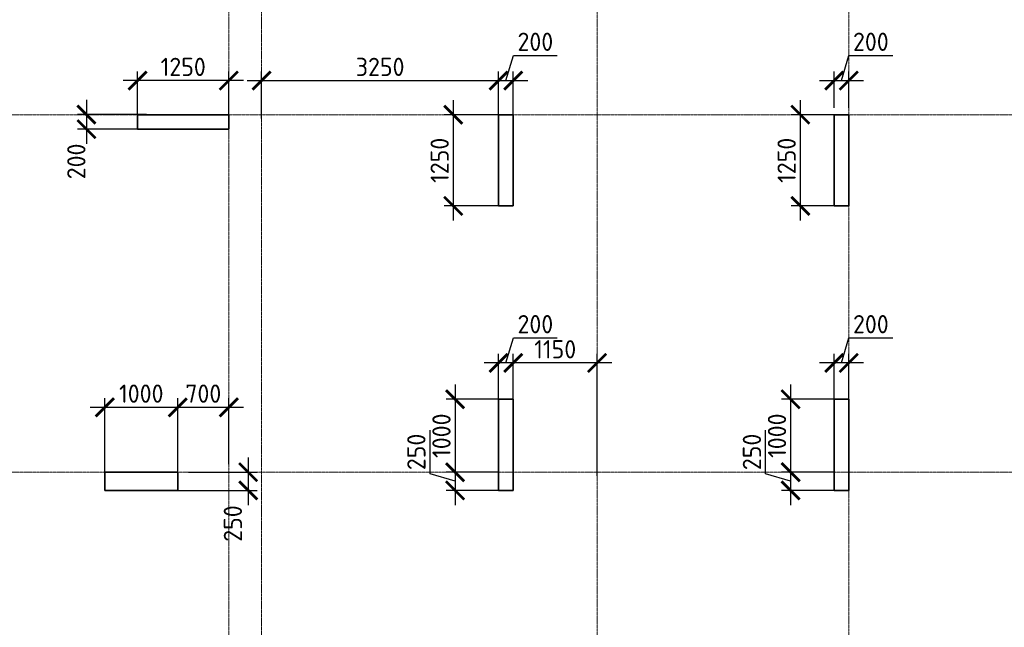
# Model space of a CAD drawing. Header units: millimetres. Extents: x 369815 to 1481759, y -423071 to -27917.
# Tile 4 of 256: x 449875 to 463375, y -380955 to -372626. Entities that reach past the tile are written whole.
import ezdxf

# ---------------------------------------------------------------- set-up
doc = ezdxf.new("R2010")
doc.units = ezdxf.units.MM
doc.linetypes.add('______5', pattern=[1100, 800, -100, 100, -100])
doc.linetypes.add('осевая', pattern=[50.8, 31.75, -6.35, 6.35, -6.35])
doc.layers.add('Колонна_ бетон', color=7, linetype='Continuous', lineweight=50, true_color=0xb4b496)
doc.layers.add('Оси', color=40, linetype='______5', lineweight=18)
doc.layers.add('РАЗМЕРЫ', color=1, linetype='Continuous', lineweight=9)
doc.styles.add('GOST-2.304_Type-B', font='GOST_Common.ttf')
doc.dimstyles.new('СПДС', dxfattribs={"dimscale": 100, "dimtxt": 2.5, "dimasz": 2.5, "dimexe": 1.25, "dimexo": 0, "dimtad": 1, "dimdec": 0, "dimtxsty": 'GOST-2.304_Type-B', "dimblk": 'ARCHTICK', "dimcen": 2.5, "dimdle": 2, "dimadec": 0, "dimazin": 2, "dimtfac": 0.75, "dimtdec": 0, "dimtmove": 1, "dimatfit": 3, "dimfxl": 1, "dimtolj": 1, "dimarcsym": 1})

# ---------------------------------------------------------------- blocks, each defined once
blk = doc.blocks.new('оси2')
at = {"layer": 'Оси', "color": 16, "linetype": 'осевая', "lineweight": 0, "ltscale": 0.5, "transparency": 33554687}
for p, q in [((996995.5, 5465.4), (996995.5, -20739.3)), ((1000445.5, 5465.4), (1000445.5, -20739.3)), ((991945.5, 4955.2), (991945.5, -20287.7)), ((992395.5, 4955.2), (992395.5, -20293.6)), ((979200, -9792.9), (1032582.1, -9792.9)), ((979200, -14692.9), (1032582.1, -14692.9))]:
    blk.add_line(p, q, dxfattribs=at)
blk = doc.blocks.new('_ArchTick')
at = {"color": 0, "linetype": 'ByBlock', "const_width": 0.15}
blk.add_lwpolyline([(-0.5, -0.5), (0.5, 0.5)], dxfattribs=at)
blk = doc.blocks.new('*D1713')
at = {"layer": 'DEFPOINTS', "color": 0, "transparency": 16777216}
for p in [(451492, -373461), (451492, -373979, -360), (452742, -374079, -360)]:
    blk.add_point(p, dxfattribs=at)
at = {"layer": 'РАЗМЕРЫ', "color": 0, "lineweight": -2, "transparency": 16777216}
for p, q in [((451492, -373979), (451492, -373336)), ((452742, -374079), (452742, -373336)), ((452942, -373461), (451292, -373461))]:
    blk.add_line(p, q, dxfattribs=at)
at = {"layer": 'РАЗМЕРЫ', "color": 0, "lineweight": -2, "transparency": 16777216, "xscale": 250, "yscale": 250, "zscale": 250, "rotation": 180}
blk.add_blockref('_ArchTick', (451492, -373461), dxfattribs=at)
at = {"layer": 'РАЗМЕРЫ', "color": 0, "lineweight": -2, "transparency": 16777216, "xscale": 250, "yscale": 250, "zscale": 250}
blk.add_blockref('_ArchTick', (452742, -373461), dxfattribs=at)
at = {"layer": 'РАЗМЕРЫ', "color": 0, "transparency": 16777216, "insert": (452117, -373273), "char_height": 250, "attachment_point": 5, "style": 'GOST-2.304_Type-B'}
blk.add_mtext('\\A1;1250', dxfattribs=at)
blk = doc.blocks.new('*D1714')
at = {"layer": 'DEFPOINTS', "color": 0, "transparency": 16777216}
for p in [(451616, -373927, -360), (450791, -374127), (451492, -374127, -360)]:
    blk.add_point(p, dxfattribs=at)
at = {"layer": 'РАЗМЕРЫ', "color": 0, "lineweight": -2, "transparency": 16777216}
for p, q in [((450791, -373727), (450791, -374327)), ((451616, -373927), (450666, -373927)), ((451492, -374127), (450666, -374127))]:
    blk.add_line(p, q, dxfattribs=at)
at = {"layer": 'РАЗМЕРЫ', "color": 0, "lineweight": -2, "transparency": 16777216, "xscale": 250, "yscale": 250, "zscale": 250}
for p, rotation in [((450791, -373927), 90), ((450791, -374127), 270)]:
    blk.add_blockref('_ArchTick', p, dxfattribs=dict(at, rotation=rotation))
at = {"layer": 'РАЗМЕРЫ', "color": 0, "transparency": 16777216, "insert": (450652, -374569), "char_height": 250, "attachment_point": 5, "rotation": 90, "style": 'GOST-2.304_Type-B'}
blk.add_mtext('\\A1;200', dxfattribs=at)
blk = doc.blocks.new('*D1715')
at = {"layer": 'DEFPOINTS', "color": 0, "transparency": 16777216}
for p in [(456442, -373461), (453192, -373979), (456442, -373979, -360)]:
    blk.add_point(p, dxfattribs=at)
at = {"layer": 'РАЗМЕРЫ', "color": 0, "lineweight": -2, "transparency": 16777216}
for p, q in [((453192, -373979), (453192, -373336)), ((456442, -373979), (456442, -373336)), ((452992, -373461), (456642, -373461))]:
    blk.add_line(p, q, dxfattribs=at)
at = {"layer": 'РАЗМЕРЫ', "color": 0, "lineweight": -2, "transparency": 16777216, "xscale": 250, "yscale": 250, "zscale": 250, "rotation": 180}
blk.add_blockref('_ArchTick', (453192, -373461), dxfattribs=at)
at = {"layer": 'РАЗМЕРЫ', "color": 0, "lineweight": -2, "transparency": 16777216, "xscale": 250, "yscale": 250, "zscale": 250}
blk.add_blockref('_ArchTick', (456442, -373461), dxfattribs=at)
at = {"layer": 'РАЗМЕРЫ', "color": 0, "transparency": 16777216, "insert": (454817, -373273), "char_height": 250, "attachment_point": 5, "style": 'GOST-2.304_Type-B'}
blk.add_mtext('\\A1;3250', dxfattribs=at)
blk = doc.blocks.new('*D1716')
at = {"layer": 'DEFPOINTS', "color": 0, "transparency": 16777216}
for p in [(456642, -373461), (456442, -373824), (456642, -373979)]:
    blk.add_point(p, dxfattribs=at)
at = {"layer": 'РАЗМЕРЫ', "color": 0, "lineweight": -2, "transparency": 16777216}
for p, q in [((456542, -373461), (456645, -373117)), ((456645, -373117), (457245, -373117)), ((456442, -373824), (456442, -373336)), ((456642, -373979), (456642, -373336)), ((456242, -373461), (456842, -373461))]:
    blk.add_line(p, q, dxfattribs=at)
at = {"layer": 'РАЗМЕРЫ', "color": 0, "lineweight": -2, "transparency": 16777216, "xscale": 250, "yscale": 250, "zscale": 250, "rotation": 180}
blk.add_blockref('_ArchTick', (456442, -373461), dxfattribs=at)
at = {"layer": 'РАЗМЕРЫ', "color": 0, "lineweight": -2, "transparency": 16777216, "xscale": 250, "yscale": 250, "zscale": 250}
blk.add_blockref('_ArchTick', (456642, -373461), dxfattribs=at)
at = {"layer": 'РАЗМЕРЫ', "color": 0, "transparency": 16777216, "insert": (456945, -372929), "char_height": 250, "attachment_point": 5, "style": 'GOST-2.304_Type-B'}
blk.add_mtext('\\A1;200', dxfattribs=at)
blk = doc.blocks.new('*D1717')
at = {"layer": 'DEFPOINTS', "color": 0, "transparency": 16777216}
for p in [(456542, -373929, -360), (455820, -375179), (456442, -375179, -360)]:
    blk.add_point(p, dxfattribs=at)
at = {"layer": 'РАЗМЕРЫ', "color": 0, "lineweight": -2, "transparency": 16777216}
for p, q in [((455820, -373729), (455820, -375379)), ((456542, -373929), (455695, -373929)), ((456442, -375179), (455695, -375179))]:
    blk.add_line(p, q, dxfattribs=at)
at = {"layer": 'РАЗМЕРЫ', "color": 0, "lineweight": -2, "transparency": 16777216, "xscale": 250, "yscale": 250, "zscale": 250}
for p, rotation in [((455820, -373929), 90), ((455820, -375179), 270)]:
    blk.add_blockref('_ArchTick', p, dxfattribs=dict(at, rotation=rotation))
at = {"layer": 'РАЗМЕРЫ', "color": 0, "transparency": 16777216, "insert": (455633, -374554), "char_height": 250, "attachment_point": 5, "rotation": 90, "style": 'GOST-2.304_Type-B'}
blk.add_mtext('\\A1;1250', dxfattribs=at)
blk = doc.blocks.new('*D1718')
at = {"layer": 'DEFPOINTS', "color": 0, "transparency": 16777216}
for p in [(461242, -373461), (461042, -373834), (461242, -373834)]:
    blk.add_point(p, dxfattribs=at)
at = {"layer": 'РАЗМЕРЫ', "color": 0, "lineweight": -2, "transparency": 16777216}
for p, q in [((461142, -373461), (461245, -373117)), ((461245, -373117), (461845, -373117)), ((461042, -373834), (461042, -373336)), ((461242, -373834), (461242, -373336)), ((460842, -373461), (461442, -373461))]:
    blk.add_line(p, q, dxfattribs=at)
at = {"layer": 'РАЗМЕРЫ', "color": 0, "lineweight": -2, "transparency": 16777216, "xscale": 250, "yscale": 250, "zscale": 250, "rotation": 180}
blk.add_blockref('_ArchTick', (461042, -373461), dxfattribs=at)
at = {"layer": 'РАЗМЕРЫ', "color": 0, "lineweight": -2, "transparency": 16777216, "xscale": 250, "yscale": 250, "zscale": 250}
blk.add_blockref('_ArchTick', (461242, -373461), dxfattribs=at)
at = {"layer": 'РАЗМЕРЫ', "color": 0, "transparency": 16777216, "insert": (461545, -372929), "char_height": 250, "attachment_point": 5, "style": 'GOST-2.304_Type-B'}
blk.add_mtext('\\A1;200', dxfattribs=at)
blk = doc.blocks.new('*D1719')
at = {"layer": 'DEFPOINTS', "color": 0, "transparency": 16777216}
for p in [(461042, -373929), (460578, -375179), (461042, -375179)]:
    blk.add_point(p, dxfattribs=at)
at = {"layer": 'РАЗМЕРЫ', "color": 0, "lineweight": -2, "transparency": 16777216}
for p, q in [((460578, -373729), (460578, -375379)), ((461042, -373929), (460453, -373929)), ((461042, -375179), (460453, -375179))]:
    blk.add_line(p, q, dxfattribs=at)
at = {"layer": 'РАЗМЕРЫ', "color": 0, "lineweight": -2, "transparency": 16777216, "xscale": 250, "yscale": 250, "zscale": 250}
for p, rotation in [((460578, -373929), 90), ((460578, -375179), 270)]:
    blk.add_blockref('_ArchTick', p, dxfattribs=dict(at, rotation=rotation))
at = {"layer": 'РАЗМЕРЫ', "color": 0, "transparency": 16777216, "insert": (460390, -374554), "char_height": 250, "attachment_point": 5, "rotation": 90, "style": 'GOST-2.304_Type-B'}
blk.add_mtext('\\A1;1250', dxfattribs=at)
blk = doc.blocks.new('*D1736')
at = {"layer": 'DEFPOINTS', "color": 0, "transparency": 16777216}
for p in [(452042, -377940), (452742, -378721), (452042, -378879, -360)]:
    blk.add_point(p, dxfattribs=at)
at = {"layer": 'РАЗМЕРЫ', "color": 0, "lineweight": -2, "transparency": 16777216}
for p, q in [((452042, -378879), (452042, -377815)), ((452742, -378721), (452742, -377815)), ((452942, -377940), (451842, -377940))]:
    blk.add_line(p, q, dxfattribs=at)
at = {"layer": 'РАЗМЕРЫ', "color": 0, "lineweight": -2, "transparency": 16777216, "xscale": 250, "yscale": 250, "zscale": 250, "rotation": 180}
blk.add_blockref('_ArchTick', (452042, -377940), dxfattribs=at)
at = {"layer": 'РАЗМЕРЫ', "color": 0, "lineweight": -2, "transparency": 16777216, "xscale": 250, "yscale": 250, "zscale": 250}
blk.add_blockref('_ArchTick', (452742, -377940), dxfattribs=at)
at = {"layer": 'РАЗМЕРЫ', "color": 0, "transparency": 16777216, "insert": (452392, -377752), "char_height": 250, "attachment_point": 5, "style": 'GOST-2.304_Type-B'}
blk.add_mtext('\\A1;700', dxfattribs=at)
blk = doc.blocks.new('*D1737')
at = {"layer": 'DEFPOINTS', "color": 0, "transparency": 16777216}
for p in [(451042, -377940), (451042, -378879), (452042, -378879)]:
    blk.add_point(p, dxfattribs=at)
at = {"layer": 'РАЗМЕРЫ', "color": 0, "lineweight": -2, "transparency": 16777216}
for p, q in [((451042, -378879), (451042, -377815)), ((452042, -378879), (452042, -377815)), ((452242, -377940), (450842, -377940))]:
    blk.add_line(p, q, dxfattribs=at)
at = {"layer": 'РАЗМЕРЫ', "color": 0, "lineweight": -2, "transparency": 16777216, "xscale": 250, "yscale": 250, "zscale": 250, "rotation": 180}
blk.add_blockref('_ArchTick', (451042, -377940), dxfattribs=at)
at = {"layer": 'РАЗМЕРЫ', "color": 0, "lineweight": -2, "transparency": 16777216, "xscale": 250, "yscale": 250, "zscale": 250}
blk.add_blockref('_ArchTick', (452042, -377940), dxfattribs=at)
at = {"layer": 'РАЗМЕРЫ', "color": 0, "transparency": 16777216, "insert": (451542, -377752), "char_height": 250, "attachment_point": 5, "style": 'GOST-2.304_Type-B'}
blk.add_mtext('\\A1;1000', dxfattribs=at)
blk = doc.blocks.new('*D1738')
at = {"layer": 'DEFPOINTS', "color": 0, "transparency": 16777216}
for p in [(452190, -378829, -560), (452042, -379079, -200), (453008, -379079)]:
    blk.add_point(p, dxfattribs=at)
at = {"layer": 'РАЗМЕРЫ', "color": 0, "lineweight": -2, "transparency": 16777216}
for p, q in [((453008, -378629), (453008, -379279)), ((452190, -378829), (453133, -378829)), ((452042, -379079), (453133, -379079))]:
    blk.add_line(p, q, dxfattribs=at)
at = {"layer": 'РАЗМЕРЫ', "color": 0, "lineweight": -2, "transparency": 16777216, "xscale": 250, "yscale": 250, "zscale": 250}
for p, rotation in [((453008, -378829), 90), ((453008, -379079), 270)]:
    blk.add_blockref('_ArchTick', p, dxfattribs=dict(at, rotation=rotation))
at = {"layer": 'РАЗМЕРЫ', "color": 0, "transparency": 16777216, "insert": (452798, -379533), "char_height": 250, "attachment_point": 5, "rotation": 90, "style": 'GOST-2.304_Type-B'}
blk.add_mtext('\\A1;250', dxfattribs=at)
blk = doc.blocks.new('*D1739')
at = {"layer": 'DEFPOINTS', "color": 0, "transparency": 16777216}
for p in [(456642, -377331), (456642, -378879, -360), (457792, -378879)]:
    blk.add_point(p, dxfattribs=at)
at = {"layer": 'РАЗМЕРЫ', "color": 0, "lineweight": -2, "transparency": 16777216}
for p, q in [((456642, -378879), (456642, -377206)), ((457792, -378879), (457792, -377206)), ((457992, -377331), (456442, -377331))]:
    blk.add_line(p, q, dxfattribs=at)
at = {"layer": 'РАЗМЕРЫ', "color": 0, "lineweight": -2, "transparency": 16777216, "xscale": 250, "yscale": 250, "zscale": 250, "rotation": 180}
blk.add_blockref('_ArchTick', (456642, -377331), dxfattribs=at)
at = {"layer": 'РАЗМЕРЫ', "color": 0, "lineweight": -2, "transparency": 16777216, "xscale": 250, "yscale": 250, "zscale": 250}
blk.add_blockref('_ArchTick', (457792, -377331), dxfattribs=at)
at = {"layer": 'РАЗМЕРЫ', "color": 0, "transparency": 16777216, "insert": (457217, -377144), "char_height": 250, "attachment_point": 5, "style": 'GOST-2.304_Type-B'}
blk.add_mtext('\\A1;1150', dxfattribs=at)
blk = doc.blocks.new('*D1740')
at = {"layer": 'DEFPOINTS', "color": 0, "transparency": 16777216}
for p in [(456442, -377331), (456442, -377879), (456642, -377879)]:
    blk.add_point(p, dxfattribs=at)
at = {"layer": 'РАЗМЕРЫ', "color": 0, "lineweight": -2, "transparency": 16777216}
for p, q in [((456542, -377331), (456645, -376987)), ((456645, -376987), (457245, -376987)), ((456442, -377879), (456442, -377206)), ((456642, -377879), (456642, -377206)), ((456842, -377331), (456242, -377331))]:
    blk.add_line(p, q, dxfattribs=at)
at = {"layer": 'РАЗМЕРЫ', "color": 0, "lineweight": -2, "transparency": 16777216, "xscale": 250, "yscale": 250, "zscale": 250, "rotation": 180}
blk.add_blockref('_ArchTick', (456442, -377331), dxfattribs=at)
at = {"layer": 'РАЗМЕРЫ', "color": 0, "lineweight": -2, "transparency": 16777216, "xscale": 250, "yscale": 250, "zscale": 250}
blk.add_blockref('_ArchTick', (456642, -377331), dxfattribs=at)
at = {"layer": 'РАЗМЕРЫ', "color": 0, "transparency": 16777216, "insert": (456945, -376800), "char_height": 250, "attachment_point": 5, "style": 'GOST-2.304_Type-B'}
blk.add_mtext('\\A1;200', dxfattribs=at)
blk = doc.blocks.new('*D1741')
at = {"layer": 'DEFPOINTS', "color": 0, "transparency": 16777216}
for p in [(456442, -377829, -200), (455845, -378829), (456442, -378829, -560)]:
    blk.add_point(p, dxfattribs=at)
at = {"layer": 'РАЗМЕРЫ', "color": 0, "lineweight": -2, "transparency": 16777216}
for p, q in [((455845, -377629), (455845, -379029)), ((456442, -377829), (455720, -377829)), ((456442, -378829), (455720, -378829))]:
    blk.add_line(p, q, dxfattribs=at)
at = {"layer": 'РАЗМЕРЫ', "color": 0, "lineweight": -2, "transparency": 16777216, "xscale": 250, "yscale": 250, "zscale": 250}
for p, rotation in [((455845, -377829), 90), ((455845, -378829), 270)]:
    blk.add_blockref('_ArchTick', p, dxfattribs=dict(at, rotation=rotation))
at = {"layer": 'РАЗМЕРЫ', "color": 0, "transparency": 16777216, "insert": (455658, -378329), "char_height": 250, "attachment_point": 5, "rotation": 90, "style": 'GOST-2.304_Type-B'}
blk.add_mtext('\\A1;1000', dxfattribs=at)
blk = doc.blocks.new('*D1742')
at = {"layer": 'DEFPOINTS', "color": 0, "transparency": 16777216}
for p in [(456370, -378829), (455845, -379079), (456442, -379079, -200)]:
    blk.add_point(p, dxfattribs=at)
at = {"layer": 'РАЗМЕРЫ', "color": 0, "lineweight": -2, "transparency": 16777216}
for p, q in [((455501, -378851), (455501, -378251)), ((455845, -378629), (455845, -379279)), ((455845, -378954), (455501, -378851)), ((456370, -378829), (455720, -378829)), ((456442, -379079), (455720, -379079))]:
    blk.add_line(p, q, dxfattribs=at)
at = {"layer": 'РАЗМЕРЫ', "color": 0, "lineweight": -2, "transparency": 16777216, "xscale": 250, "yscale": 250, "zscale": 250}
for p, rotation in [((455845, -378829), 90), ((455845, -379079), 270)]:
    blk.add_blockref('_ArchTick', p, dxfattribs=dict(at, rotation=rotation))
at = {"layer": 'РАЗМЕРЫ', "color": 0, "transparency": 16777216, "insert": (455314, -378551), "char_height": 250, "attachment_point": 5, "rotation": 90, "style": 'GOST-2.304_Type-B'}
blk.add_mtext('\\A1;250', dxfattribs=at)
blk = doc.blocks.new('*D1743')
at = {"layer": 'DEFPOINTS', "color": 0, "transparency": 16777216}
for p in [(461042, -377331), (461042, -377879, -360), (461242, -377879, -360)]:
    blk.add_point(p, dxfattribs=at)
at = {"layer": 'РАЗМЕРЫ', "color": 0, "lineweight": -2, "transparency": 16777216}
for p, q in [((461142, -377331), (461245, -376987)), ((461245, -376987), (461845, -376987)), ((461042, -377879), (461042, -377206)), ((461242, -377879), (461242, -377206)), ((461442, -377331), (460842, -377331))]:
    blk.add_line(p, q, dxfattribs=at)
at = {"layer": 'РАЗМЕРЫ', "color": 0, "lineweight": -2, "transparency": 16777216, "xscale": 250, "yscale": 250, "zscale": 250, "rotation": 180}
blk.add_blockref('_ArchTick', (461042, -377331), dxfattribs=at)
at = {"layer": 'РАЗМЕРЫ', "color": 0, "lineweight": -2, "transparency": 16777216, "xscale": 250, "yscale": 250, "zscale": 250}
blk.add_blockref('_ArchTick', (461242, -377331), dxfattribs=at)
at = {"layer": 'РАЗМЕРЫ', "color": 0, "transparency": 16777216, "insert": (461545, -376800), "char_height": 250, "attachment_point": 5, "style": 'GOST-2.304_Type-B'}
blk.add_mtext('\\A1;200', dxfattribs=at)
blk = doc.blocks.new('*D1792')
at = {"layer": 'DEFPOINTS', "color": 0, "transparency": 16777216}
for p in [(461042, -377829, -200), (460445, -378829), (461042, -378829, -560)]:
    blk.add_point(p, dxfattribs=at)
at = {"layer": 'РАЗМЕРЫ', "color": 0, "lineweight": -2, "transparency": 16777216}
for p, q in [((460445, -377629), (460445, -379029)), ((461042, -377829), (460320, -377829)), ((461042, -378829), (460320, -378829))]:
    blk.add_line(p, q, dxfattribs=at)
at = {"layer": 'РАЗМЕРЫ', "color": 0, "lineweight": -2, "transparency": 16777216, "xscale": 250, "yscale": 250, "zscale": 250}
for p, rotation in [((460445, -377829), 90), ((460445, -378829), 270)]:
    blk.add_blockref('_ArchTick', p, dxfattribs=dict(at, rotation=rotation))
at = {"layer": 'РАЗМЕРЫ', "color": 0, "transparency": 16777216, "insert": (460258, -378329), "char_height": 250, "attachment_point": 5, "rotation": 90, "style": 'GOST-2.304_Type-B'}
blk.add_mtext('\\A1;1000', dxfattribs=at)
blk = doc.blocks.new('*D1793')
at = {"layer": 'DEFPOINTS', "color": 0, "transparency": 16777216}
for p in [(460970, -378829), (460445, -379079), (461042, -379079, -200)]:
    blk.add_point(p, dxfattribs=at)
at = {"layer": 'РАЗМЕРЫ', "color": 0, "lineweight": -2, "transparency": 16777216}
for p, q in [((460101, -378851), (460101, -378251)), ((460445, -378629), (460445, -379279)), ((460445, -378954), (460101, -378851)), ((460970, -378829), (460320, -378829)), ((461042, -379079), (460320, -379079))]:
    blk.add_line(p, q, dxfattribs=at)
at = {"layer": 'РАЗМЕРЫ', "color": 0, "lineweight": -2, "transparency": 16777216, "xscale": 250, "yscale": 250, "zscale": 250}
for p, rotation in [((460445, -378829), 90), ((460445, -379079), 270)]:
    blk.add_blockref('_ArchTick', p, dxfattribs=dict(at, rotation=rotation))
at = {"layer": 'РАЗМЕРЫ', "color": 0, "transparency": 16777216, "insert": (459914, -378551), "char_height": 250, "attachment_point": 5, "rotation": 90, "style": 'GOST-2.304_Type-B'}
blk.add_mtext('\\A1;250', dxfattribs=at)

msp = doc.modelspace()

# ---------------------------------------------------------------- linework, layer by layer
at = {"layer": 'Колонна_ бетон', "color": 180, "linetype": 'Continuous', "lineweight": 35, "transparency": 33554687}
for p, q in [((451491.9, -373928.9, -200), (451491.9, -374128.9, -200)), ((452741.9, -373928.9, -200), (451491.9, -373928.9, -200)), ((452741.9, -374128.9, -200), (452741.9, -373928.9, -200)), ((456441.9, -373928.9, -200), (456441.9, -375178.9, -200)), ((456641.9, -373928.9, -200), (456441.9, -373928.9, -200)), ((456641.9, -373928.9, -200), (456641.9, -375178.9, -200)), ((461241.9, -373928.9, -200), (461041.9, -373928.9, -200)), ((461041.9, -373928.9, -200), (461041.9, -375178.9, -200)), ((461241.9, -375178.9, -200), (461241.9, -373928.9, -200)), ((451491.9, -374128.9, -200), (452741.9, -374128.9, -200)), ((456441.9, -375178.9, -200), (456641.9, -375178.9, -200)), ((461241.9, -375178.9, -200), (461041.9, -375178.9, -200)), ((456441.9, -377828.9, -200), (456441.9, -379078.9, -200)), ((456641.9, -377828.9, -200), (456441.9, -377828.9, -200)), ((456641.9, -379078.9, -200), (456641.9, -377828.9, -200)), ((461041.9, -379078.9, -200), (461041.9, -377828.9, -200)), ((461241.9, -377828.9, -200), (461041.9, -377828.9, -200)), ((461241.9, -379078.9, -200), (461241.9, -377828.9, -200)), ((451041.9, -378828.9, -560), (451041.9, -379078.9, -200)), ((451041.9, -378828.9, -560), (452042, -378828.9)), ((452042, -378828.9), (452041.9, -379078.9, -200)), ((452041.9, -379078.9, -200), (451041.9, -379078.9, -200)), ((456641.9, -379078.9, -200), (456441.9, -379078.9, -200)), ((461041.9, -379078.9, -200), (461241.9, -379078.9, -200))]:
    msp.add_line(p, q, dxfattribs=at)

# ---------------------------------------------------------------- block references
at = {"layer": 'РАЗМЕРЫ'}
msp.add_blockref('оси2', (-539203.5, -364136, -560), dxfattribs=at)

# ---------------------------------------------------------------- dimensions: what is measured, and where the dimension line sits
at = {"layer": 'РАЗМЕРЫ', "color": 146, "true_color": 0x006272}
for base, p1, p2, picture, middle in [((456642, -373460.5), (456442, -373824), (456642, -373978.9), '*D1716', (456707.7, -372929.3)), ((461241.9, -373460.5), (461042, -373834), (461241.9, -373834), '*D1718', (461307.6, -372929.3)), ((451492, -373460.5), (452742, -374078.9, -360), (451492, -373978.9, -360), '*D1713', (452117, -373273)), ((456442, -373460.5), (453191.9, -373978.9), (456442, -373978.9, -360), '*D1715', (454817, -373273)), ((456442, -377331), (456642, -377878.9), (456442, -377878.9), '*D1740', (456707.7, -376799.8)), ((461042, -377331), (461241.9, -377878.9, -360), (461042, -377878.9, -360), '*D1743', (461307.6, -376799.8)), ((456642, -377331), (457791.9, -378878.9), (456642, -378878.9, -360), '*D1739', (457217, -377143.5)), ((451042, -377939.5), (452042, -378878.9), (451042, -378878.9), '*D1737', (451542, -377752)), ((452042, -377939.5), (452741.9, -378721), (452042, -378878.9, -360), '*D1736', (452392, -377752))]:
    dim = msp.add_linear_dim(base=base, p1=p1, p2=p2, dimstyle='СПДС', override={"dimtofl": 0}, dxfattribs=at)
    dim.commit()
    dim.dimension.update_dxf_attribs({"geometry": picture, "text_midpoint": middle})
for base, p1, p2, picture, middle in [((450790.6, -374127), (451616.1, -373927, -360), (451492, -374127, -360), '*D1714', (450839.3, -374569.1)), ((453008.1, -379078.9), (452189.5, -378828.9, -560), (452041.9, -379078.9, -200), '*D1738', (452985.1, -379532.8))]:
    dim = msp.add_linear_dim(base=base, p1=p1, p2=p2, angle=90, dimstyle='СПДС', override={"dimtofl": 0}, dxfattribs=at)
    dim.commit()
    dim.dimension.update_dxf_attribs({"geometry": picture, "text_midpoint": middle, "dimtype": 160})
for base, p1, p2, picture, middle in [((455820.1, -375178.9, -200), (456542, -373928.9, -560), (456442, -375178.9, -560), '*D1717', (455632.6, -374553.9, -200)), ((460578, -375178.9, -200), (461041.9, -373928.9, -200), (461041.9, -375178.9, -200), '*D1719', (460390.5, -374553.9, -200)), ((455845.1, -378828.9), (456442, -377828.9, -200), (456442, -378828.9, -560), '*D1741', (455657.6, -378328.9)), ((460445.1, -378828.9), (461042, -377828.9, -200), (461042, -378828.9, -560), '*D1792', (460257.6, -378328.9)), ((455845.1, -379078.9), (456370.1, -378828.9), (456441.9, -379078.9, -200), '*D1742', (455313.9, -378788.2)), ((460445.1, -379078.9), (460970.1, -378828.9), (461041.9, -379078.9, -200), '*D1793', (459913.9, -378788.2))]:
    dim = msp.add_linear_dim(base=base, p1=p1, p2=p2, angle=90, dimstyle='СПДС', override={"dimtofl": 0}, dxfattribs=at)
    dim.commit()
    dim.dimension.update_dxf_attribs({"geometry": picture, "text_midpoint": middle})

doc.saveas('drawing.dxf')
